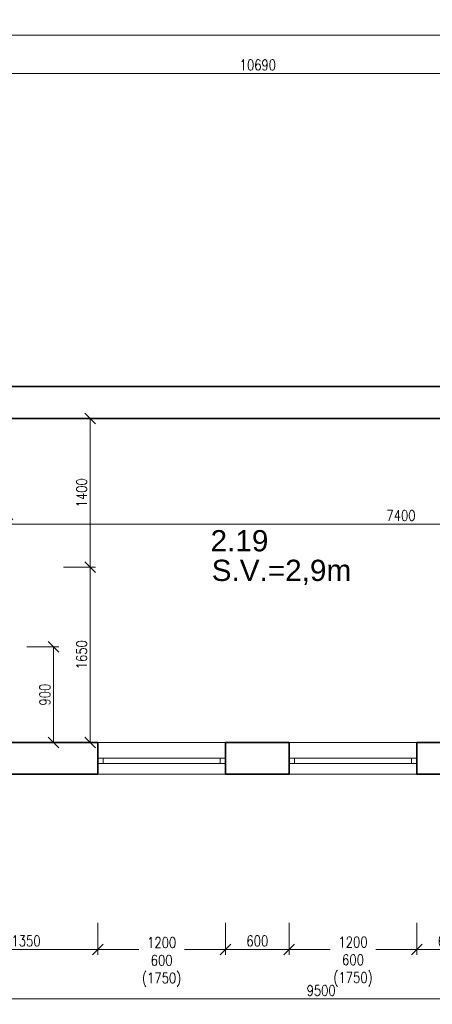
# Model space of a CAD drawing. Header units: millimetres. Extents: x -485339 to 286898, y -1189934 to 1602269.
# Tile 119 of 230: x 85162 to 89040, y -1083142 to -1073871. Entities that reach past the tile are written whole.
import ezdxf

# ---------------------------------------------------------------- set-up
doc = ezdxf.new("R2010")
doc.units = ezdxf.units.MM
doc.header["$LTSCALE"] = 10
doc.layers.get('Defpoints').update_dxf_attribs({"lineweight": 0})
for name, color, linetype, lineweight in [('St_kóty', 132, 'Continuous', 18), ('St_otvory_okna', 40, 'Continuous', 18), ('St_plocha_místnosti', 250, 'Continuous', 18), ('St_čáry_obrys', 5, 'Continuous', 35), ('St_čáry_plné', 250, 'Continuous', 18)]:
    doc.layers.add(name, color=color, linetype=linetype, lineweight=lineweight)
doc.styles.add('Andy', font='arial.ttf')
doc.styles.get("Standard").update_dxf_attribs({"font": 'simplex.shx', "width": 0.8})
doc.dimstyles.new('stavebníM50 vnitřní', dxfattribs={"dimtxt": 100, "dimasz": 100, "dimexe": 50, "dimexo": 100, "dimgap": 30, "dimtad": 1, "dimdec": 0, "dimtxsty": 'Standard', "dimblk": 'OBLIQUE', "dimcen": 2.5, "dimclrd": 256, "dimclre": 256, "dimclrt": 256, "dimadec": 0, "dimazin": 0, "dimtfac": 1, "dimtdec": 0, "dimtmove": 2, "dimatfit": 2, "dimldrblk": 'OBLIQUE', "dimfxl": 250, "dimfxlon": 1, "dimlwd": -1, "dimlwe": -1, "dimarcsym": 0})

# ---------------------------------------------------------------- blocks, each defined once
blk = doc.blocks.new('G$C09EC9A76')
at = {"layer": 'St_otvory_okna', "ltscale": 2}
for points in [[(1200, 50), (0, 50), (0, 0), (1200, 0)], [(0, 50), (50, 50), (50, 0), (0, 0)], [(1200, 50), (1150, 50), (1150, 0), (1200, 0)]]:
    blk.add_lwpolyline(points, close=True, dxfattribs=at)
blk = doc.blocks.new('_OBLIQUE')
at = {"color": 0, "linetype": 'ByBlock'}
blk.add_line((-0.5, -0.5), (0.5, 0.5), dxfattribs=at)
blk = doc.blocks.new('*D6234')
at = {"layer": 'Defpoints', "color": 0}
for p in [(92745.3, -1074377.8), (82055.3, -1076025.7), (92745.3, -1077725.7)]:
    blk.add_point(p, dxfattribs=at)
at = {"layer": 'St_kóty'}
for p, q in [((82055.3, -1074627.8), (82055.3, -1074327.8)), ((82055.3, -1074377.8), (92745.3, -1074377.8)), ((92745.3, -1074627.8), (92745.3, -1074327.8))]:
    blk.add_line(p, q, dxfattribs=at)
at = {"layer": 'St_kóty', "linetype": 'ByBlock', "xscale": 100, "yscale": 100, "zscale": 100, "rotation": 180}
blk.add_blockref('_OBLIQUE', (82055.3, -1074377.8), dxfattribs=at)
at = {"layer": 'St_kóty', "linetype": 'ByBlock', "xscale": 100, "yscale": 100, "zscale": 100}
blk.add_blockref('_OBLIQUE', (92745.3, -1074377.8), dxfattribs=at)
at = {"layer": 'St_kóty', "insert": (87400.3, -1074297.8), "char_height": 100, "attachment_point": 5}
blk.add_mtext('10690', dxfattribs=at)
blk = doc.blocks.new('*D6243')
at = {"layer": 'Defpoints', "color": 0}
for p in [(97855, -1074017.1), (82055.3, -1076025.7), (97855, -1076637.5)]:
    blk.add_point(p, dxfattribs=at)
at = {"layer": 'St_kóty'}
for p, q in [((82055.3, -1074267.1), (82055.3, -1073967.1)), ((82055.3, -1074017.1), (97855, -1074017.1)), ((97855, -1074267.1), (97855, -1073967.1))]:
    blk.add_line(p, q, dxfattribs=at)
at = {"layer": 'St_kóty', "linetype": 'ByBlock', "xscale": 100, "yscale": 100, "zscale": 100, "rotation": 180}
blk.add_blockref('_OBLIQUE', (82055.3, -1074017.1), dxfattribs=at)
at = {"layer": 'St_kóty', "linetype": 'ByBlock', "xscale": 100, "yscale": 100, "zscale": 100}
blk.add_blockref('_OBLIQUE', (97855, -1074017.1), dxfattribs=at)
at = {"layer": 'St_kóty', "insert": (89955.1, -1073937.1), "char_height": 100, "attachment_point": 5}
blk.add_mtext('15800', dxfattribs=at)
blk = doc.blocks.new('*D6285')
at = {"layer": 'Defpoints', "color": 0}
for p in [(92445.3, -1077625.7), (92445.3, -1078619.7), (85045.3, -1079025.7)]:
    blk.add_point(p, dxfattribs=at)
at = {"layer": 'St_kóty'}
for p, q in [((92445.3, -1078369.7), (92445.3, -1078669.7)), ((85045.3, -1078869.7), (85045.3, -1078569.7)), ((85045.3, -1078619.7), (92445.3, -1078619.7))]:
    blk.add_line(p, q, dxfattribs=at)
at = {"layer": 'St_kóty', "linetype": 'ByBlock', "xscale": 100, "yscale": 100, "zscale": 100, "rotation": 180}
blk.add_blockref('_OBLIQUE', (85045.3, -1078619.7), dxfattribs=at)
at = {"layer": 'St_kóty', "linetype": 'ByBlock', "xscale": 100, "yscale": 100, "zscale": 100}
blk.add_blockref('_OBLIQUE', (92445.3, -1078619.7), dxfattribs=at)
at = {"layer": 'St_kóty', "insert": (88745.3, -1078539.7), "char_height": 100, "attachment_point": 5}
blk.add_mtext('7400', dxfattribs=at)
blk = doc.blocks.new('*D6295')
at = {"layer": 'Defpoints', "color": 0}
for p in [(84945.7, -1079775.7), (84945.3, -1080675.7), (85478.7, -1080675.7)]:
    blk.add_point(p, dxfattribs=at)
at = {"layer": 'St_kóty'}
for p, q in [((85228.7, -1079775.7), (85528.7, -1079775.7)), ((85478.7, -1079775.7), (85478.7, -1080675.7)), ((85228.7, -1080675.7), (85528.7, -1080675.7))]:
    blk.add_line(p, q, dxfattribs=at)
at = {"layer": 'St_kóty', "linetype": 'ByBlock', "xscale": 100, "yscale": 100, "zscale": 100}
for p, rotation in [((85478.7, -1079775.7), 90), ((85478.7, -1080675.7), 270)]:
    blk.add_blockref('_OBLIQUE', p, dxfattribs=dict(at, rotation=rotation))
at = {"layer": 'St_kóty', "insert": (85398.7, -1080225.7), "char_height": 100, "attachment_point": 5, "rotation": 90}
blk.add_mtext('900', dxfattribs=at)
blk = doc.blocks.new('*D6296')
at = {"layer": 'Defpoints', "color": 0}
for p in [(85045.3, -1079025.7), (85824, -1079025.7), (85045.3, -1080675.7)]:
    blk.add_point(p, dxfattribs=at)
at = {"layer": 'St_kóty'}
for p, q in [((85574, -1079025.7), (85874, -1079025.7)), ((85824, -1080675.7), (85824, -1079025.7)), ((85574, -1080675.7), (85874, -1080675.7))]:
    blk.add_line(p, q, dxfattribs=at)
at = {"layer": 'St_kóty', "linetype": 'ByBlock', "xscale": 100, "yscale": 100, "zscale": 100}
for p, rotation in [((85824, -1079025.7), 90), ((85824, -1080675.7), 270)]:
    blk.add_blockref('_OBLIQUE', p, dxfattribs=dict(at, rotation=rotation))
at = {"layer": 'St_kóty', "insert": (85744, -1079850.7), "char_height": 100, "attachment_point": 5, "rotation": 90}
blk.add_mtext('1650', dxfattribs=at)
blk = doc.blocks.new('*D6297')
at = {"layer": 'Defpoints', "color": 0}
for p in [(83545.3, -1077625.7), (85824, -1077625.7), (85045.3, -1079025.7)]:
    blk.add_point(p, dxfattribs=at)
at = {"layer": 'St_kóty'}
for p, q in [((85574, -1077625.7), (85874, -1077625.7)), ((85824, -1079025.7), (85824, -1077625.7)), ((85574, -1079025.7), (85874, -1079025.7))]:
    blk.add_line(p, q, dxfattribs=at)
at = {"layer": 'St_kóty', "linetype": 'ByBlock', "xscale": 100, "yscale": 100, "zscale": 100}
for p, rotation in [((85824, -1077625.7), 90), ((85824, -1079025.7), 270)]:
    blk.add_blockref('_OBLIQUE', p, dxfattribs=dict(at, rotation=rotation))
at = {"layer": 'St_kóty', "insert": (85744, -1078325.7), "char_height": 100, "attachment_point": 5, "rotation": 90}
blk.add_mtext('1400', dxfattribs=at)
blk = doc.blocks.new('*D6317')
at = {"layer": 'Defpoints', "color": 0}
for p in [(84545.3, -1081171.3), (85895.3, -1081271.3), (85895.3, -1082624.9)]:
    blk.add_point(p, dxfattribs=at)
at = {"layer": 'St_kóty'}
for p, q in [((84545.3, -1082374.9), (84545.3, -1082674.9)), ((85895.3, -1082374.9), (85895.3, -1082674.9)), ((84545.3, -1082624.9), (85895.3, -1082624.9))]:
    blk.add_line(p, q, dxfattribs=at)
at = {"layer": 'St_kóty', "linetype": 'ByBlock', "xscale": 100, "yscale": 100, "zscale": 100, "rotation": 180}
blk.add_blockref('_OBLIQUE', (84545.3, -1082624.9), dxfattribs=at)
at = {"layer": 'St_kóty', "linetype": 'ByBlock', "xscale": 100, "yscale": 100, "zscale": 100}
blk.add_blockref('_OBLIQUE', (85895.3, -1082624.9), dxfattribs=at)
at = {"layer": 'St_kóty', "insert": (85220.3, -1082544.9), "char_height": 100, "attachment_point": 5}
blk.add_mtext('1350', dxfattribs=at)
blk = doc.blocks.new('*D6318')
at = {"layer": 'Defpoints', "color": 0}
for p in [(85895.3, -1081271.3), (87095.3, -1081271.3), (87095.3, -1082624.9)]:
    blk.add_point(p, dxfattribs=at)
at = {"layer": 'St_kóty'}
for p, q in [((85895.3, -1082374.9), (85895.3, -1082674.9)), ((87095.3, -1082374.9), (87095.3, -1082674.9)), ((85895.3, -1082624.9), (86280.5, -1082624.9)), ((87095.3, -1082624.9), (86710, -1082624.9))]:
    blk.add_line(p, q, dxfattribs=at)
at = {"layer": 'St_kóty', "linetype": 'ByBlock', "xscale": 100, "yscale": 100, "zscale": 100, "rotation": 180}
blk.add_blockref('_OBLIQUE', (85895.3, -1082624.9), dxfattribs=at)
at = {"layer": 'St_kóty', "linetype": 'ByBlock', "xscale": 100, "yscale": 100, "zscale": 100}
blk.add_blockref('_OBLIQUE', (87095.3, -1082624.9), dxfattribs=at)
at = {"layer": 'St_kóty', "insert": (86495.3, -1082744.1), "char_height": 100, "attachment_point": 5}
blk.add_mtext('1200\\P600\\P(1750)', dxfattribs=at)
blk = doc.blocks.new('*D6319')
at = {"layer": 'Defpoints', "color": 0}
for p in [(87095.3, -1081271.3), (87695.3, -1081271.3), (87695.3, -1082624.9)]:
    blk.add_point(p, dxfattribs=at)
at = {"layer": 'St_kóty'}
for p, q in [((87095.3, -1082374.9), (87095.3, -1082674.9)), ((87695.3, -1082374.9), (87695.3, -1082674.9)), ((87095.3, -1082624.9), (87695.3, -1082624.9))]:
    blk.add_line(p, q, dxfattribs=at)
at = {"layer": 'St_kóty', "linetype": 'ByBlock', "xscale": 100, "yscale": 100, "zscale": 100, "rotation": 180}
blk.add_blockref('_OBLIQUE', (87095.3, -1082624.9), dxfattribs=at)
at = {"layer": 'St_kóty', "linetype": 'ByBlock', "xscale": 100, "yscale": 100, "zscale": 100}
blk.add_blockref('_OBLIQUE', (87695.3, -1082624.9), dxfattribs=at)
at = {"layer": 'St_kóty', "insert": (87395.3, -1082544.9), "char_height": 100, "attachment_point": 5}
blk.add_mtext('600', dxfattribs=at)
blk = doc.blocks.new('*D6320')
at = {"layer": 'Defpoints', "color": 0}
for p in [(87695.3, -1081271.3), (88895.3, -1081271.3), (88895.3, -1082624.9)]:
    blk.add_point(p, dxfattribs=at)
at = {"layer": 'St_kóty'}
for p, q in [((87695.3, -1082374.9), (87695.3, -1082674.9)), ((88895.3, -1082374.9), (88895.3, -1082674.9)), ((87695.3, -1082624.9), (88080.5, -1082624.9)), ((88895.3, -1082624.9), (88510, -1082624.9))]:
    blk.add_line(p, q, dxfattribs=at)
at = {"layer": 'St_kóty', "linetype": 'ByBlock', "xscale": 100, "yscale": 100, "zscale": 100, "rotation": 180}
blk.add_blockref('_OBLIQUE', (87695.3, -1082624.9), dxfattribs=at)
at = {"layer": 'St_kóty', "linetype": 'ByBlock', "xscale": 100, "yscale": 100, "zscale": 100}
blk.add_blockref('_OBLIQUE', (88895.3, -1082624.9), dxfattribs=at)
at = {"layer": 'St_kóty', "insert": (88295.3, -1082739.5), "char_height": 100, "attachment_point": 5}
blk.add_mtext('1200\\P600\\P(1750)', dxfattribs=at)
blk = doc.blocks.new('*D6321')
at = {"layer": 'Defpoints', "color": 0}
for p in [(88895.3, -1081271.3), (89495.3, -1081271.3), (89495.3, -1082624.9)]:
    blk.add_point(p, dxfattribs=at)
at = {"layer": 'St_kóty'}
for p, q in [((88895.3, -1082374.9), (88895.3, -1082674.9)), ((89495.3, -1082374.9), (89495.3, -1082674.9)), ((88895.3, -1082624.9), (89495.3, -1082624.9))]:
    blk.add_line(p, q, dxfattribs=at)
at = {"layer": 'St_kóty', "linetype": 'ByBlock', "xscale": 100, "yscale": 100, "zscale": 100, "rotation": 180}
blk.add_blockref('_OBLIQUE', (88895.3, -1082624.9), dxfattribs=at)
at = {"layer": 'St_kóty', "linetype": 'ByBlock', "xscale": 100, "yscale": 100, "zscale": 100}
blk.add_blockref('_OBLIQUE', (89495.3, -1082624.9), dxfattribs=at)
at = {"layer": 'St_kóty', "insert": (89195.3, -1082544.9), "char_height": 100, "attachment_point": 5}
blk.add_mtext('600', dxfattribs=at)
blk = doc.blocks.new('*D6331')
at = {"layer": 'Defpoints', "color": 0}
for p in [(92745.3, -1079950.7), (83245.3, -1080525.7), (92745.3, -1083091.6)]:
    blk.add_point(p, dxfattribs=at)
at = {"layer": 'St_kóty'}
for p, q in [((83245.3, -1082841.6), (83245.3, -1083141.6)), ((92745.3, -1082841.6), (92745.3, -1083141.6)), ((83245.3, -1083091.6), (92745.3, -1083091.6))]:
    blk.add_line(p, q, dxfattribs=at)
at = {"layer": 'St_kóty', "linetype": 'ByBlock', "xscale": 100, "yscale": 100, "zscale": 100, "rotation": 180}
blk.add_blockref('_OBLIQUE', (83245.3, -1083091.6), dxfattribs=at)
at = {"layer": 'St_kóty', "linetype": 'ByBlock', "xscale": 100, "yscale": 100, "zscale": 100}
blk.add_blockref('_OBLIQUE', (92745.3, -1083091.6), dxfattribs=at)
at = {"layer": 'St_kóty', "insert": (87995.3, -1083011.6), "char_height": 100, "attachment_point": 5}
blk.add_mtext('9500', dxfattribs=at)

msp = doc.modelspace()

# ---------------------------------------------------------------- linework, layer by layer
at = {"layer": 'St_čáry_obrys', "ltscale": 2}
for points in [[(92745.3, -1077325.7), (82055.3, -1077325.7)], [(92445.3, -1077625.7), (83545.3, -1077625.7)], [(85895.3, -1080675.7), (85045.3, -1080675.7)], [(85895.3, -1080975.7), (85895.3, -1080675.7)], [(87695.3, -1080675.7), (87095.3, -1080675.7)], [(87095.3, -1080975.7), (87095.3, -1080675.7)], [(87695.3, -1080975.7), (87695.3, -1080675.7)], [(89495.3, -1080675.7), (88895.3, -1080675.7)], [(88895.3, -1080975.7), (88895.3, -1080675.7)], [(85895.3, -1080975.7), (84545.3, -1080975.7)], [(87695.3, -1080975.7), (87095.3, -1080975.7)], [(89495.3, -1080975.7), (88895.3, -1080975.7)]]:
    msp.add_lwpolyline(points, dxfattribs=at)
at = {"layer": 'St_čáry_plné'}
for p, q in [((85895.3, -1080675.7), (87095.3, -1080675.7)), ((87695.3, -1080675.7), (88895.3, -1080675.7)), ((85895.3, -1080975.7), (87095.3, -1080975.7)), ((87695.3, -1080975.7), (88895.3, -1080975.7))]:
    msp.add_line(p, q, dxfattribs=at)

# ---------------------------------------------------------------- block references
at = {"layer": 'St_otvory_okna', "ltscale": 2}
for p in [(85895.3, -1080875.7), (87695.3, -1080875.7)]:
    msp.add_blockref('G$C09EC9A76', p, dxfattribs=at)

# ---------------------------------------------------------------- texts
at = {"layer": 'St_plocha_místnosti', "ltscale": 2, "style": 'Andy'}
for s, p in [('2.19', (86955.7, -1078877.1)), ('S.V.=2,9m', (86966.1, -1079155.9))]:
    msp.add_text(s, height=200, dxfattribs=at).set_placement(p)

# ---------------------------------------------------------------- dimensions: what is measured, and where the dimension line sits
at = {"layer": 'St_kóty'}
for base, p1, p2, picture, middle in [((97855, -1074017.1), (82055.3, -1076025.7), (97855, -1076637.5), '*D6243', (89955.1, -1073937.1)), ((92745.3, -1074377.8), (82055.3, -1076025.7), (92745.3, -1077725.7), '*D6234', (87400.3, -1074297.8)), ((92445.3, -1078619.7), (85045.3, -1079025.7), (92445.3, -1077625.7), '*D6285', (88745.3, -1078539.7)), ((92745.3, -1083091.6), (83245.3, -1080525.7), (92745.3, -1079950.7), '*D6331', (87995.3, -1083011.6)), ((85895.3, -1082624.9), (84545.3, -1081171.3), (85895.3, -1081271.3), '*D6317', (85220.3, -1082544.9)), ((87695.3, -1082624.9), (87095.3, -1081271.3), (87695.3, -1081271.3), '*D6319', (87395.3, -1082544.9)), ((89495.3, -1082624.9), (88895.3, -1081271.3), (89495.3, -1081271.3), '*D6321', (89195.3, -1082544.9))]:
    dim = msp.add_linear_dim(base=base, p1=p1, p2=p2, dimstyle='stavebníM50 vnitřní', dxfattribs=at)
    dim.commit()
    dim.dimension.update_dxf_attribs({"geometry": picture, "text_midpoint": middle})
for base, p1, p2, picture, middle in [((85824, -1077625.7), (85045.3, -1079025.7), (83545.3, -1077625.7), '*D6297', (85744, -1078325.7)), ((85824, -1079025.7), (85045.3, -1080675.7), (85045.3, -1079025.7), '*D6296', (85744, -1079850.7)), ((85478.7, -1080675.7), (84945.7, -1079775.7), (84945.3, -1080675.7), '*D6295', (85398.7, -1080225.7))]:
    dim = msp.add_linear_dim(base=base, p1=p1, p2=p2, angle=90, dimstyle='stavebníM50 vnitřní', dxfattribs=at)
    dim.commit()
    dim.dimension.update_dxf_attribs({"geometry": picture, "text_midpoint": middle})
for base, p1, p2, picture, middle in [((87095.3, -1082624.9), (85895.3, -1081271.3), (87095.3, -1081271.3), '*D6318', (86495.3, -1082744.1)), ((88895.3, -1082624.9), (87695.3, -1081271.3), (88895.3, -1081271.3), '*D6320', (88295.3, -1082739.5))]:
    dim = msp.add_linear_dim(base=base, p1=p1, p2=p2, text='<>\\P600\\P(1750)', dimstyle='stavebníM50 vnitřní', override={"dimtxsty": 'Standard'}, dxfattribs=at)
    dim.commit()
    dim.dimension.update_dxf_attribs({"geometry": picture, "text_midpoint": middle, "dimtype": 160})

doc.saveas('drawing.dxf')
